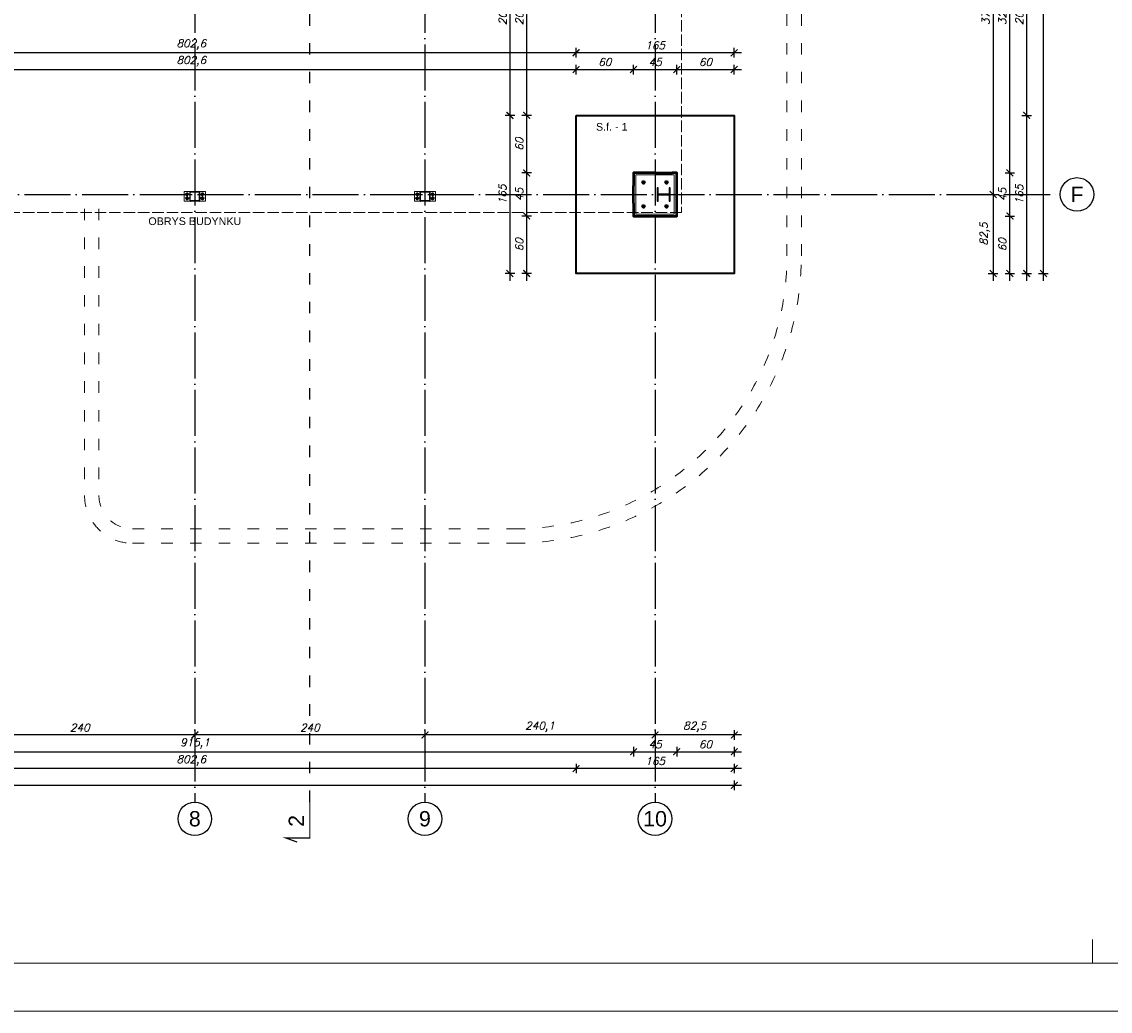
# Model space of a CAD drawing. Header units: millimetres. Extents: x 1814 to 94182, y 11562 to 49454.
# Tile 114 of 143: x 11045 to 12180, y 24526 to 25558. Entities that reach past the tile are written whole.
import ezdxf

# ---------------------------------------------------------------- set-up
doc = ezdxf.new("R2010")
doc.units = ezdxf.units.MM
for name, pattern in [('ACAD_ISO02W100', [15, 12, -3]), ('ACAD_ISO03W100', [30, 12, -18]), ('ACAD_ISO04W100', [30, 24, -3, 0, -3])]:
    doc.linetypes.add(name, pattern=pattern)
for name, color, linetype, lineweight in [('obrys budynku', 114, 'ACAD_ISO02W100', 9), ('profil stalowy', 100, 'Continuous', 25), ('ramka', 84, 'Continuous', 15), ('urządzenia sanitarne', 200, 'Continuous', 9), ('utwardzenie', 250, 'Continuous', 9), ('widok 0.09', 132, 'Continuous', 9), ('widok 0.15', 150, 'Continuous', 15), ('widok 0.25', 30, 'Continuous', 25), ('widok 0.35', 22, 'Continuous', 35), ('wymiar', 135, 'Continuous', 9), ('ściany', 7, 'Continuous', 50), ('śruby', 204, 'Continuous', 9)]:
    doc.layers.add(name, color=color, linetype=linetype, lineweight=lineweight)
for name, color, linetype in [('odnośnik', 140, 'Continuous'), ('opis', 50, 'Continuous'), ('osie', 40, 'ACAD_ISO04W100')]:
    doc.layers.add(name, color=color, linetype=linetype)
doc.layers.add('pomoc', color=210, linetype='Continuous', lineweight=9, plot=False)
doc.styles.add('Opisowy', font='arial.ttf')
doc.styles.add('WYMIARY', font='simplex.shx', dxfattribs={"oblique": 15})
doc.dimstyles.new('1-50', dxfattribs={"dimscale": 50, "dimtxt": 0.16, "dimasz": 0.2, "dimexe": 0.1, "dimexo": 0.1, "dimgap": 0.075, "dimtad": 1, "dimdec": 1, "dimrnd": 0.1, "dimzin": 9, "dimtxsty": 'WYMIARY', "dimblk": 'ARCHTICK', "dimcen": 0.2, "dimdle": 0.15, "dimadec": 1, "dimazin": 1, "dimtfac": 1, "dimtdec": 1, "dimtix": 1, "dimtmove": 2, "dimatfit": 3, "dimldrblk": 'ARCHTICK', "dimfxl": 0, "dimarcsym": 0})

# ---------------------------------------------------------------- blocks, each defined once
blk = doc.blocks.new('A$Cc7ba2b45')
at = {"layer": 'osie', "ltscale": 0.05}
for p, q in [((4, 2), (0, 2)), ((2, 4), (2, 0))]:
    blk.add_line(p, q, dxfattribs=at)
at = {"layer": 'widok 0.09'}
blk.add_circle((2, 2), 1.12, dxfattribs=at)
at = {"layer": 'widok 0.25'}
blk.add_circle((2, 2), 0.6, dxfattribs=at)
at = {"layer": 'widok 0.35'}
blk.add_lwpolyline([(1, 2), (1.5, 1.1), (2.5, 1.1), (3, 2), (2.5, 2.9), (1.5, 2.9)], close=True, dxfattribs=at)
blk = doc.blocks.new('_ARCHTICK')
at = {"color": 0, "linetype": 'ByBlock', "lineweight": -2}
blk.add_solid([(0.4, 0.31), (0.31, 0.4), (-0.31, -0.4), (-0.4, -0.31)], dxfattribs=at)
blk = doc.blocks.new('*D3539')
at = {"layer": 'Defpoints', "color": 0}
for p in [(11788.1, 25752.3), (11788.1, 25378.3), (12058.1, 25378.3)]:
    blk.add_point(p, dxfattribs=at)
at = {"layer": 'wymiar', "color": 0, "lineweight": -2}
for p, q in [((12053.1, 25752.3), (12063.1, 25752.3)), ((12058.1, 25759.8), (12058.1, 25370.8)), ((12053.1, 25378.3), (12063.1, 25378.3))]:
    blk.add_line(p, q, dxfattribs=at)
at = {"layer": 'wymiar', "color": 0, "lineweight": -2, "xscale": 10, "yscale": 10, "zscale": 10}
for p, rotation in [((12058.1, 25752.3), 90), ((12058.1, 25378.3), 270)]:
    blk.add_blockref('_ARCHTICK', p, dxfattribs=dict(at, rotation=rotation))
at = {"layer": 'wymiar', "color": 0, "insert": (12050.4, 25565.3), "char_height": 8, "attachment_point": 5, "rotation": 90, "style": 'WYMIARY'}
blk.add_mtext('374', dxfattribs=at)
blk = doc.blocks.new('*D3540')
at = {"layer": 'Defpoints', "color": 0}
for p in [(11788.1, 25378.3), (11788.1, 25295.8), (12058.1, 25295.8)]:
    blk.add_point(p, dxfattribs=at)
at = {"layer": 'wymiar', "color": 0, "lineweight": -2}
for p, q in [((12058.1, 25385.8), (12058.1, 25288.3)), ((12053.1, 25378.3), (12063.1, 25378.3)), ((12053.1, 25295.8), (12063.1, 25295.8))]:
    blk.add_line(p, q, dxfattribs=at)
at = {"layer": 'wymiar', "color": 0, "lineweight": -2, "xscale": 10, "yscale": 10, "zscale": 10}
for p, rotation in [((12058.1, 25378.3), 90), ((12058.1, 25295.8), 270)]:
    blk.add_blockref('_ARCHTICK', p, dxfattribs=dict(at, rotation=rotation))
at = {"layer": 'wymiar', "color": 0, "insert": (12049.6, 25337), "char_height": 8, "attachment_point": 5, "rotation": 90, "style": 'WYMIARY'}
blk.add_mtext('82,5', dxfattribs=at)
blk = doc.blocks.new('*D3541')
at = {"layer": 'Defpoints', "color": 0}
for p in [(11683.1, 25355.8), (12075.6, 25355.8), (11788.1, 25295.8)]:
    blk.add_point(p, dxfattribs=at)
at = {"layer": 'wymiar', "color": 0, "lineweight": -2}
for p, q in [((12075.6, 25288.3), (12075.6, 25363.3)), ((12070.6, 25355.8), (12080.6, 25355.8)), ((12070.6, 25295.8), (12080.6, 25295.8))]:
    blk.add_line(p, q, dxfattribs=at)
at = {"layer": 'wymiar', "color": 0, "lineweight": -2, "xscale": 10, "yscale": 10, "zscale": 10}
for p, rotation in [((12075.6, 25355.8), 90), ((12075.6, 25295.8), 270)]:
    blk.add_blockref('_ARCHTICK', p, dxfattribs=dict(at, rotation=rotation))
at = {"layer": 'wymiar', "color": 0, "insert": (12067.9, 25325.8), "char_height": 8, "attachment_point": 5, "rotation": 90, "style": 'WYMIARY'}
blk.add_mtext('60', dxfattribs=at)
blk = doc.blocks.new('*D3542')
at = {"layer": 'Defpoints', "color": 0}
for p in [(11728.1, 25400.8), (12075.6, 25400.8), (11683.1, 25355.8)]:
    blk.add_point(p, dxfattribs=at)
at = {"layer": 'wymiar', "color": 0, "lineweight": -2}
for p, q in [((12070.6, 25400.8), (12080.6, 25400.8)), ((12075.6, 25348.3), (12075.6, 25408.3)), ((12070.6, 25355.8), (12080.6, 25355.8))]:
    blk.add_line(p, q, dxfattribs=at)
at = {"layer": 'wymiar', "color": 0, "lineweight": -2, "xscale": 10, "yscale": 10, "zscale": 10}
for p, rotation in [((12075.6, 25400.8), 90), ((12075.6, 25355.8), 270)]:
    blk.add_blockref('_ARCHTICK', p, dxfattribs=dict(at, rotation=rotation))
at = {"layer": 'wymiar', "color": 0, "insert": (12067.9, 25378.3), "char_height": 8, "attachment_point": 5, "rotation": 90, "style": 'WYMIARY'}
blk.add_mtext('45', dxfattribs=at)
blk = doc.blocks.new('*D3543')
at = {"layer": 'Defpoints', "color": 0}
for p in [(11728.1, 25729.8), (12075.6, 25729.8), (11728.1, 25400.8)]:
    blk.add_point(p, dxfattribs=at)
at = {"layer": 'wymiar', "color": 0, "lineweight": -2}
for p, q in [((12070.6, 25729.8), (12080.6, 25729.8)), ((12075.6, 25393.3), (12075.6, 25737.3)), ((12070.6, 25400.8), (12080.6, 25400.8))]:
    blk.add_line(p, q, dxfattribs=at)
at = {"layer": 'wymiar', "color": 0, "lineweight": -2, "xscale": 10, "yscale": 10, "zscale": 10}
for p, rotation in [((12075.6, 25729.8), 90), ((12075.6, 25400.8), 270)]:
    blk.add_blockref('_ARCHTICK', p, dxfattribs=dict(at, rotation=rotation))
at = {"layer": 'wymiar', "color": 0, "insert": (12067.9, 25565.3), "char_height": 8, "attachment_point": 5, "rotation": 90, "style": 'WYMIARY'}
blk.add_mtext('329', dxfattribs=at)
blk = doc.blocks.new('*D3559')
at = {"layer": 'Defpoints', "color": 0}
for p in [(11788.1, 25669.8), (11788.1, 25460.8), (12093.1, 25460.8)]:
    blk.add_point(p, dxfattribs=at)
at = {"layer": 'wymiar', "color": 0, "lineweight": -2}
for p, q in [((12088.1, 25669.8), (12098.1, 25669.8)), ((12093.1, 25677.3), (12093.1, 25453.3)), ((12088.1, 25460.8), (12098.1, 25460.8))]:
    blk.add_line(p, q, dxfattribs=at)
at = {"layer": 'wymiar', "color": 0, "lineweight": -2, "xscale": 10, "yscale": 10, "zscale": 10}
for p, rotation in [((12093.1, 25669.8), 90), ((12093.1, 25460.8), 270)]:
    blk.add_blockref('_ARCHTICK', p, dxfattribs=dict(at, rotation=rotation))
at = {"layer": 'wymiar', "color": 0, "insert": (12085.4, 25565.3), "char_height": 8, "attachment_point": 5, "rotation": 90, "style": 'WYMIARY'}
blk.add_mtext('209', dxfattribs=at)
blk = doc.blocks.new('*D3560')
at = {"layer": 'Defpoints', "color": 0}
for p in [(11788.1, 25460.8), (11788.1, 25295.8), (12093.1, 25295.8)]:
    blk.add_point(p, dxfattribs=at)
at = {"layer": 'wymiar', "color": 0, "lineweight": -2}
for p, q in [((12093.1, 25468.3), (12093.1, 25288.3)), ((12088.1, 25460.8), (12098.1, 25460.8)), ((12088.1, 25295.8), (12098.1, 25295.8))]:
    blk.add_line(p, q, dxfattribs=at)
at = {"layer": 'wymiar', "color": 0, "lineweight": -2, "xscale": 10, "yscale": 10, "zscale": 10}
for p, rotation in [((12093.1, 25460.8), 90), ((12093.1, 25295.8), 270)]:
    blk.add_blockref('_ARCHTICK', p, dxfattribs=dict(at, rotation=rotation))
at = {"layer": 'wymiar', "color": 0, "insert": (12085.4, 25378.3), "char_height": 8, "attachment_point": 5, "rotation": 90, "style": 'WYMIARY'}
blk.add_mtext('165', dxfattribs=at)
blk = doc.blocks.new('*D3561')
at = {"layer": 'Defpoints', "color": 0}
for p in [(11788.1, 26928.8), (12110.6, 26928.8), (11788.1, 25295.8)]:
    blk.add_point(p, dxfattribs=at)
at = {"layer": 'wymiar', "color": 0, "lineweight": -2}
for p, q in [((12110.6, 25288.3), (12110.6, 26936.3)), ((12105.6, 26928.8), (12115.6, 26928.8)), ((12105.6, 25295.8), (12115.6, 25295.8))]:
    blk.add_line(p, q, dxfattribs=at)
at = {"layer": 'wymiar', "color": 0, "lineweight": -2, "xscale": 10, "yscale": 10, "zscale": 10}
for p, rotation in [((12110.6, 26928.8), 90), ((12110.6, 25295.8), 270)]:
    blk.add_blockref('_ARCHTICK', p, dxfattribs=dict(at, rotation=rotation))
at = {"layer": 'wymiar', "color": 0, "insert": (12102.9, 26112.3), "char_height": 8, "attachment_point": 5, "rotation": 90, "style": 'WYMIARY'}
blk.add_mtext('1633', dxfattribs=at)
blk = doc.blocks.new('*D3562')
at = {"layer": 'Defpoints', "color": 0}
for p in [(11705.6, 25295.8), (11788.1, 25295.8), (11705.6, 24814.3)]:
    blk.add_point(p, dxfattribs=at)
at = {"layer": 'wymiar', "color": 0, "lineweight": -2}
for p, q in [((11705.6, 24819.3), (11705.6, 24809.3)), ((11788.1, 24819.3), (11788.1, 24809.3)), ((11795.6, 24814.3), (11698.1, 24814.3))]:
    blk.add_line(p, q, dxfattribs=at)
at = {"layer": 'wymiar', "color": 0, "lineweight": -2, "xscale": 10, "yscale": 10, "zscale": 10, "rotation": 180}
blk.add_blockref('_ARCHTICK', (11705.6, 24814.3), dxfattribs=at)
at = {"layer": 'wymiar', "color": 0, "lineweight": -2, "xscale": 10, "yscale": 10, "zscale": 10}
blk.add_blockref('_ARCHTICK', (11788.1, 24814.3), dxfattribs=at)
at = {"layer": 'wymiar', "color": 0, "insert": (11746.8, 24822.8), "char_height": 8, "attachment_point": 5, "style": 'WYMIARY'}
blk.add_mtext('82,5', dxfattribs=at)
blk = doc.blocks.new('*D3563')
at = {"layer": 'Defpoints', "color": 0}
for p in [(11465.5, 25359.3), (11705.6, 25295.8), (11465.5, 24814.3)]:
    blk.add_point(p, dxfattribs=at)
at = {"layer": 'wymiar', "color": 0, "lineweight": -2}
for p, q in [((11465.5, 24819.3), (11465.5, 24809.3)), ((11705.6, 24819.3), (11705.6, 24809.3)), ((11713.1, 24814.3), (11458, 24814.3))]:
    blk.add_line(p, q, dxfattribs=at)
at = {"layer": 'wymiar', "color": 0, "lineweight": -2, "xscale": 10, "yscale": 10, "zscale": 10, "rotation": 180}
blk.add_blockref('_ARCHTICK', (11465.5, 24814.3), dxfattribs=at)
at = {"layer": 'wymiar', "color": 0, "lineweight": -2, "xscale": 10, "yscale": 10, "zscale": 10}
blk.add_blockref('_ARCHTICK', (11705.6, 24814.3), dxfattribs=at)
at = {"layer": 'wymiar', "color": 0, "insert": (11585.5, 24822.8), "char_height": 8, "attachment_point": 5, "style": 'WYMIARY'}
blk.add_mtext('240,1', dxfattribs=at)
blk = doc.blocks.new('*D3564')
at = {"layer": 'Defpoints', "color": 0}
for p in [(11225.5, 25359.3), (11465.5, 25359.3), (11225.5, 24814.3)]:
    blk.add_point(p, dxfattribs=at)
at = {"layer": 'wymiar', "color": 0, "lineweight": -2}
for p, q in [((11225.5, 24819.3), (11225.5, 24809.3)), ((11465.5, 24819.3), (11465.5, 24809.3)), ((11473, 24814.3), (11218, 24814.3))]:
    blk.add_line(p, q, dxfattribs=at)
at = {"layer": 'wymiar', "color": 0, "lineweight": -2, "xscale": 10, "yscale": 10, "zscale": 10, "rotation": 180}
blk.add_blockref('_ARCHTICK', (11225.5, 24814.3), dxfattribs=at)
at = {"layer": 'wymiar', "color": 0, "lineweight": -2, "xscale": 10, "yscale": 10, "zscale": 10}
blk.add_blockref('_ARCHTICK', (11465.5, 24814.3), dxfattribs=at)
at = {"layer": 'wymiar', "color": 0, "insert": (11345.5, 24822), "char_height": 8, "attachment_point": 5, "style": 'WYMIARY'}
blk.add_mtext('240', dxfattribs=at)
blk = doc.blocks.new('*D3565')
at = {"layer": 'Defpoints', "color": 0}
for p in [(10985.5, 25359.3), (11225.5, 25359.3), (10985.5, 24814.3)]:
    blk.add_point(p, dxfattribs=at)
at = {"layer": 'wymiar', "color": 0, "lineweight": -2}
for p, q in [((10985.5, 24819.3), (10985.5, 24809.3)), ((11225.5, 24819.3), (11225.5, 24809.3)), ((11233, 24814.3), (10978, 24814.3))]:
    blk.add_line(p, q, dxfattribs=at)
at = {"layer": 'wymiar', "color": 0, "lineweight": -2, "xscale": 10, "yscale": 10, "zscale": 10, "rotation": 180}
blk.add_blockref('_ARCHTICK', (10985.5, 24814.3), dxfattribs=at)
at = {"layer": 'wymiar', "color": 0, "lineweight": -2, "xscale": 10, "yscale": 10, "zscale": 10}
blk.add_blockref('_ARCHTICK', (11225.5, 24814.3), dxfattribs=at)
at = {"layer": 'wymiar', "color": 0, "insert": (11105.5, 24822), "char_height": 8, "attachment_point": 5, "style": 'WYMIARY'}
blk.add_mtext('240', dxfattribs=at)
blk = doc.blocks.new('*D3498')
at = {"layer": 'Defpoints', "color": 0}
for p in [(11683.1, 25369.3), (10768, 25358.3), (11683.1, 24796.8)]:
    blk.add_point(p, dxfattribs=at)
at = {"layer": 'wymiar', "color": 0, "lineweight": -2}
for p, q in [((10760.5, 24796.8), (11690.6, 24796.8)), ((10768, 24801.8), (10768, 24791.8)), ((11683.1, 24801.8), (11683.1, 24791.8))]:
    blk.add_line(p, q, dxfattribs=at)
at = {"layer": 'wymiar', "color": 0, "lineweight": -2, "xscale": 10, "yscale": 10, "zscale": 10, "rotation": 180}
blk.add_blockref('_ARCHTICK', (10768, 24796.8), dxfattribs=at)
at = {"layer": 'wymiar', "color": 0, "lineweight": -2, "xscale": 10, "yscale": 10, "zscale": 10}
blk.add_blockref('_ARCHTICK', (11683.1, 24796.8), dxfattribs=at)
at = {"layer": 'wymiar', "color": 0, "insert": (11225.5, 24805.3), "char_height": 8, "attachment_point": 5, "style": 'WYMIARY'}
blk.add_mtext('915,1', dxfattribs=at)
blk = doc.blocks.new('*D3499')
at = {"layer": 'Defpoints', "color": 0}
for p in [(11683.1, 25369.3), (11728.1, 25355.8), (11728.1, 24796.8)]:
    blk.add_point(p, dxfattribs=at)
at = {"layer": 'wymiar', "color": 0, "lineweight": -2}
for p, q in [((11675.6, 24796.8), (11735.6, 24796.8)), ((11683.1, 24801.8), (11683.1, 24791.8)), ((11728.1, 24801.8), (11728.1, 24791.8))]:
    blk.add_line(p, q, dxfattribs=at)
at = {"layer": 'wymiar', "color": 0, "lineweight": -2, "xscale": 10, "yscale": 10, "zscale": 10, "rotation": 180}
blk.add_blockref('_ARCHTICK', (11683.1, 24796.8), dxfattribs=at)
at = {"layer": 'wymiar', "color": 0, "lineweight": -2, "xscale": 10, "yscale": 10, "zscale": 10}
blk.add_blockref('_ARCHTICK', (11728.1, 24796.8), dxfattribs=at)
at = {"layer": 'wymiar', "color": 0, "insert": (11705.6, 24804.5), "char_height": 8, "attachment_point": 5, "style": 'WYMIARY'}
blk.add_mtext('45', dxfattribs=at)
blk = doc.blocks.new('*D3500')
at = {"layer": 'Defpoints', "color": 0}
for p in [(11728.1, 25355.8), (11788.1, 25295.8), (11788.1, 24796.8)]:
    blk.add_point(p, dxfattribs=at)
at = {"layer": 'wymiar', "color": 0, "lineweight": -2}
for p, q in [((11720.6, 24796.8), (11795.6, 24796.8)), ((11728.1, 24801.8), (11728.1, 24791.8)), ((11788.1, 24801.8), (11788.1, 24791.8))]:
    blk.add_line(p, q, dxfattribs=at)
at = {"layer": 'wymiar', "color": 0, "lineweight": -2, "xscale": 10, "yscale": 10, "zscale": 10, "rotation": 180}
blk.add_blockref('_ARCHTICK', (11728.1, 24796.8), dxfattribs=at)
at = {"layer": 'wymiar', "color": 0, "lineweight": -2, "xscale": 10, "yscale": 10, "zscale": 10}
blk.add_blockref('_ARCHTICK', (11788.1, 24796.8), dxfattribs=at)
at = {"layer": 'wymiar', "color": 0, "insert": (11758.1, 24804.5), "char_height": 8, "attachment_point": 5, "style": 'WYMIARY'}
blk.add_mtext('60', dxfattribs=at)
blk = doc.blocks.new('*D3501')
at = {"layer": 'Defpoints', "color": 0}
for p in [(11623.1, 25295.8), (11788.1, 25295.8), (11623.1, 24779.3)]:
    blk.add_point(p, dxfattribs=at)
at = {"layer": 'wymiar', "color": 0, "lineweight": -2}
for p, q in [((11623.1, 24784.3), (11623.1, 24774.3)), ((11788.1, 24784.3), (11788.1, 24774.3)), ((11795.6, 24779.3), (11615.6, 24779.3))]:
    blk.add_line(p, q, dxfattribs=at)
at = {"layer": 'wymiar', "color": 0, "lineweight": -2, "xscale": 10, "yscale": 10, "zscale": 10, "rotation": 180}
blk.add_blockref('_ARCHTICK', (11623.1, 24779.3), dxfattribs=at)
at = {"layer": 'wymiar', "color": 0, "lineweight": -2, "xscale": 10, "yscale": 10, "zscale": 10}
blk.add_blockref('_ARCHTICK', (11788.1, 24779.3), dxfattribs=at)
at = {"layer": 'wymiar', "color": 0, "insert": (11705.6, 24787), "char_height": 8, "attachment_point": 5, "style": 'WYMIARY'}
blk.add_mtext('165', dxfattribs=at)
blk = doc.blocks.new('*D3502')
at = {"layer": 'Defpoints', "color": 0}
for p in [(10820.5, 25295.8), (11623.1, 25295.8), (10820.5, 24779.3)]:
    blk.add_point(p, dxfattribs=at)
at = {"layer": 'wymiar', "color": 0, "lineweight": -2}
for p, q in [((10820.5, 24784.3), (10820.5, 24774.3)), ((11623.1, 24784.3), (11623.1, 24774.3)), ((11630.6, 24779.3), (10813, 24779.3))]:
    blk.add_line(p, q, dxfattribs=at)
at = {"layer": 'wymiar', "color": 0, "lineweight": -2, "xscale": 10, "yscale": 10, "zscale": 10, "rotation": 180}
blk.add_blockref('_ARCHTICK', (10820.5, 24779.3), dxfattribs=at)
at = {"layer": 'wymiar', "color": 0, "lineweight": -2, "xscale": 10, "yscale": 10, "zscale": 10}
blk.add_blockref('_ARCHTICK', (11623.1, 24779.3), dxfattribs=at)
at = {"layer": 'wymiar', "color": 0, "insert": (11221.8, 24787.8), "char_height": 8, "attachment_point": 5, "style": 'WYMIARY'}
blk.add_mtext('802,6', dxfattribs=at)
blk = doc.blocks.new('*D3506')
at = {"layer": 'Defpoints', "color": 0}
for p in [(9894.3, 25295.8), (11788.1, 25295.8), (11788.1, 24761.8)]:
    blk.add_point(p, dxfattribs=at)
at = {"layer": 'wymiar', "color": 0, "lineweight": -2}
for p, q in [((9886.8, 24761.8), (11795.6, 24761.8)), ((9894.3, 24766.8), (9894.3, 24756.8)), ((11788.1, 24766.8), (11788.1, 24756.8))]:
    blk.add_line(p, q, dxfattribs=at)
at = {"layer": 'wymiar', "color": 0, "lineweight": -2, "xscale": 10, "yscale": 10, "zscale": 10, "rotation": 180}
blk.add_blockref('_ARCHTICK', (9894.3, 24761.8), dxfattribs=at)
at = {"layer": 'wymiar', "color": 0, "lineweight": -2, "xscale": 10, "yscale": 10, "zscale": 10}
blk.add_blockref('_ARCHTICK', (11788.1, 24761.8), dxfattribs=at)
at = {"layer": 'wymiar', "color": 0, "insert": (10841.2, 24770.3), "char_height": 8, "attachment_point": 5, "style": 'WYMIARY'}
blk.add_mtext('1893,8', dxfattribs=at)
blk = doc.blocks.new('*D3367')
at = {"layer": 'Defpoints', "color": 0}
for p in [(11623.1, 25508.6), (10820.5, 25460.8), (11623.1, 25460.8)]:
    blk.add_point(p, dxfattribs=at)
at = {"layer": 'wymiar', "color": 0, "lineweight": -2}
for p, q in [((10820.5, 25503.6), (10820.5, 25513.6)), ((11623.1, 25503.6), (11623.1, 25513.6)), ((10813, 25508.6), (11630.6, 25508.6))]:
    blk.add_line(p, q, dxfattribs=at)
at = {"layer": 'wymiar', "color": 0, "lineweight": -2, "xscale": 10, "yscale": 10, "zscale": 10, "rotation": 180}
blk.add_blockref('_ARCHTICK', (10820.5, 25508.6), dxfattribs=at)
at = {"layer": 'wymiar', "color": 0, "lineweight": -2, "xscale": 10, "yscale": 10, "zscale": 10}
blk.add_blockref('_ARCHTICK', (11623.1, 25508.6), dxfattribs=at)
at = {"layer": 'wymiar', "color": 0, "insert": (11221.8, 25517.2), "char_height": 8, "attachment_point": 5, "style": 'WYMIARY'}
blk.add_mtext('802,6', dxfattribs=at)
blk = doc.blocks.new('*D3368')
at = {"layer": 'Defpoints', "color": 0}
for p in [(11683.1, 25508.6), (11623.1, 25460.8), (11683.1, 25400.8)]:
    blk.add_point(p, dxfattribs=at)
at = {"layer": 'wymiar', "color": 0, "lineweight": -2}
for p, q in [((11623.1, 25503.6), (11623.1, 25513.6)), ((11683.1, 25503.6), (11683.1, 25513.6)), ((11615.6, 25508.6), (11690.6, 25508.6))]:
    blk.add_line(p, q, dxfattribs=at)
at = {"layer": 'wymiar', "color": 0, "lineweight": -2, "xscale": 10, "yscale": 10, "zscale": 10, "rotation": 180}
blk.add_blockref('_ARCHTICK', (11623.1, 25508.6), dxfattribs=at)
at = {"layer": 'wymiar', "color": 0, "lineweight": -2, "xscale": 10, "yscale": 10, "zscale": 10}
blk.add_blockref('_ARCHTICK', (11683.1, 25508.6), dxfattribs=at)
at = {"layer": 'wymiar', "color": 0, "insert": (11653.1, 25516.4), "char_height": 8, "attachment_point": 5, "style": 'WYMIARY'}
blk.add_mtext('60', dxfattribs=at)
blk = doc.blocks.new('*D3369')
at = {"layer": 'Defpoints', "color": 0}
for p in [(11728.1, 25508.6), (11683.1, 25400.8), (11728.1, 25400.8)]:
    blk.add_point(p, dxfattribs=at)
at = {"layer": 'wymiar', "color": 0, "lineweight": -2}
for p, q in [((11683.1, 25503.6), (11683.1, 25513.6)), ((11728.1, 25503.6), (11728.1, 25513.6)), ((11675.6, 25508.6), (11735.6, 25508.6))]:
    blk.add_line(p, q, dxfattribs=at)
at = {"layer": 'wymiar', "color": 0, "lineweight": -2, "xscale": 10, "yscale": 10, "zscale": 10, "rotation": 180}
blk.add_blockref('_ARCHTICK', (11683.1, 25508.6), dxfattribs=at)
at = {"layer": 'wymiar', "color": 0, "lineweight": -2, "xscale": 10, "yscale": 10, "zscale": 10}
blk.add_blockref('_ARCHTICK', (11728.1, 25508.6), dxfattribs=at)
at = {"layer": 'wymiar', "color": 0, "insert": (11705.6, 25516.4), "char_height": 8, "attachment_point": 5, "style": 'WYMIARY'}
blk.add_mtext('45', dxfattribs=at)
blk = doc.blocks.new('*D3370')
at = {"layer": 'Defpoints', "color": 0}
for p in [(11788.1, 25508.6), (11788.1, 25460.8), (11728.1, 25400.8)]:
    blk.add_point(p, dxfattribs=at)
at = {"layer": 'wymiar', "color": 0, "lineweight": -2}
for p, q in [((11728.1, 25503.6), (11728.1, 25513.6)), ((11788.1, 25503.6), (11788.1, 25513.6)), ((11720.6, 25508.6), (11795.6, 25508.6))]:
    blk.add_line(p, q, dxfattribs=at)
at = {"layer": 'wymiar', "color": 0, "lineweight": -2, "xscale": 10, "yscale": 10, "zscale": 10, "rotation": 180}
blk.add_blockref('_ARCHTICK', (11728.1, 25508.6), dxfattribs=at)
at = {"layer": 'wymiar', "color": 0, "lineweight": -2, "xscale": 10, "yscale": 10, "zscale": 10}
blk.add_blockref('_ARCHTICK', (11788.1, 25508.6), dxfattribs=at)
at = {"layer": 'wymiar', "color": 0, "insert": (11758.1, 25516.4), "char_height": 8, "attachment_point": 5, "style": 'WYMIARY'}
blk.add_mtext('60', dxfattribs=at)
blk = doc.blocks.new('*D3371')
at = {"layer": 'Defpoints', "color": 0}
for p in [(11623.1, 25526.1), (11623.1, 25460.8), (11788.1, 25460.8)]:
    blk.add_point(p, dxfattribs=at)
at = {"layer": 'wymiar', "color": 0, "lineweight": -2}
for p, q in [((11795.6, 25526.1), (11615.6, 25526.1)), ((11623.1, 25521.1), (11623.1, 25531.1)), ((11788.1, 25521.1), (11788.1, 25531.1))]:
    blk.add_line(p, q, dxfattribs=at)
at = {"layer": 'wymiar', "color": 0, "lineweight": -2, "xscale": 10, "yscale": 10, "zscale": 10, "rotation": 180}
blk.add_blockref('_ARCHTICK', (11623.1, 25526.1), dxfattribs=at)
at = {"layer": 'wymiar', "color": 0, "lineweight": -2, "xscale": 10, "yscale": 10, "zscale": 10}
blk.add_blockref('_ARCHTICK', (11788.1, 25526.1), dxfattribs=at)
at = {"layer": 'wymiar', "color": 0, "insert": (11705.6, 25533.9), "char_height": 8, "attachment_point": 5, "style": 'WYMIARY'}
blk.add_mtext('165', dxfattribs=at)
blk = doc.blocks.new('*D3372')
at = {"layer": 'Defpoints', "color": 0}
for p in [(10820.5, 25526.1), (10820.5, 25460.8), (11623.1, 25460.8)]:
    blk.add_point(p, dxfattribs=at)
at = {"layer": 'wymiar', "color": 0, "lineweight": -2}
for p, q in [((11630.6, 25526.1), (10813, 25526.1)), ((10820.5, 25521.1), (10820.5, 25531.1)), ((11623.1, 25521.1), (11623.1, 25531.1))]:
    blk.add_line(p, q, dxfattribs=at)
at = {"layer": 'wymiar', "color": 0, "lineweight": -2, "xscale": 10, "yscale": 10, "zscale": 10, "rotation": 180}
blk.add_blockref('_ARCHTICK', (10820.5, 25526.1), dxfattribs=at)
at = {"layer": 'wymiar', "color": 0, "lineweight": -2, "xscale": 10, "yscale": 10, "zscale": 10}
blk.add_blockref('_ARCHTICK', (11623.1, 25526.1), dxfattribs=at)
at = {"layer": 'wymiar', "color": 0, "insert": (11221.8, 25534.7), "char_height": 8, "attachment_point": 5, "style": 'WYMIARY'}
blk.add_mtext('802,6', dxfattribs=at)
blk = doc.blocks.new('*D3450')
at = {"layer": 'Defpoints', "color": 0}
for p in [(11571.6, 25355.8), (11683.1, 25355.8), (11623.1, 25295.8)]:
    blk.add_point(p, dxfattribs=at)
at = {"layer": 'wymiar', "color": 0, "lineweight": -2}
for p, q in [((11571.6, 25288.3), (11571.6, 25363.3)), ((11576.6, 25355.8), (11566.6, 25355.8)), ((11576.6, 25295.8), (11566.6, 25295.8))]:
    blk.add_line(p, q, dxfattribs=at)
at = {"layer": 'wymiar', "color": 0, "lineweight": -2, "xscale": 10, "yscale": 10, "zscale": 10}
for p, rotation in [((11571.6, 25355.8), 90), ((11571.6, 25295.8), 270)]:
    blk.add_blockref('_ARCHTICK', p, dxfattribs=dict(at, rotation=rotation))
at = {"layer": 'wymiar', "color": 0, "insert": (11563.9, 25325.8), "char_height": 8, "attachment_point": 5, "rotation": 90, "style": 'WYMIARY'}
blk.add_mtext('60', dxfattribs=at)
blk = doc.blocks.new('*D3451')
at = {"layer": 'Defpoints', "color": 0}
for p in [(11571.6, 25400.8), (11728.1, 25400.8), (11683.1, 25355.8)]:
    blk.add_point(p, dxfattribs=at)
at = {"layer": 'wymiar', "color": 0, "lineweight": -2}
for p, q in [((11576.6, 25400.8), (11566.6, 25400.8)), ((11571.6, 25348.3), (11571.6, 25408.3)), ((11576.6, 25355.8), (11566.6, 25355.8))]:
    blk.add_line(p, q, dxfattribs=at)
at = {"layer": 'wymiar', "color": 0, "lineweight": -2, "xscale": 10, "yscale": 10, "zscale": 10}
for p, rotation in [((11571.6, 25400.8), 90), ((11571.6, 25355.8), 270)]:
    blk.add_blockref('_ARCHTICK', p, dxfattribs=dict(at, rotation=rotation))
at = {"layer": 'wymiar', "color": 0, "insert": (11563.9, 25378.3), "char_height": 8, "attachment_point": 5, "rotation": 90, "style": 'WYMIARY'}
blk.add_mtext('45', dxfattribs=at)
blk = doc.blocks.new('*D3452')
at = {"layer": 'Defpoints', "color": 0}
for p in [(11571.6, 25460.8), (11623.1, 25460.8), (11728.1, 25400.8)]:
    blk.add_point(p, dxfattribs=at)
at = {"layer": 'wymiar', "color": 0, "lineweight": -2}
for p, q in [((11571.6, 25393.3), (11571.6, 25468.3)), ((11576.6, 25460.8), (11566.6, 25460.8)), ((11576.6, 25400.8), (11566.6, 25400.8))]:
    blk.add_line(p, q, dxfattribs=at)
at = {"layer": 'wymiar', "color": 0, "lineweight": -2, "xscale": 10, "yscale": 10, "zscale": 10}
for p, rotation in [((11571.6, 25460.8), 90), ((11571.6, 25400.8), 270)]:
    blk.add_blockref('_ARCHTICK', p, dxfattribs=dict(at, rotation=rotation))
at = {"layer": 'wymiar', "color": 0, "insert": (11563.9, 25430.8), "char_height": 8, "attachment_point": 5, "rotation": 90, "style": 'WYMIARY'}
blk.add_mtext('60', dxfattribs=at)
blk = doc.blocks.new('*D3453')
at = {"layer": 'Defpoints', "color": 0}
for p in [(11571.6, 25669.8), (11623.1, 25669.8), (11623.1, 25460.8)]:
    blk.add_point(p, dxfattribs=at)
at = {"layer": 'wymiar', "color": 0, "lineweight": -2}
for p, q in [((11576.6, 25669.8), (11566.6, 25669.8)), ((11571.6, 25453.3), (11571.6, 25677.3)), ((11576.6, 25460.8), (11566.6, 25460.8))]:
    blk.add_line(p, q, dxfattribs=at)
at = {"layer": 'wymiar', "color": 0, "lineweight": -2, "xscale": 10, "yscale": 10, "zscale": 10}
for p, rotation in [((11571.6, 25669.8), 90), ((11571.6, 25460.8), 270)]:
    blk.add_blockref('_ARCHTICK', p, dxfattribs=dict(at, rotation=rotation))
at = {"layer": 'wymiar', "color": 0, "insert": (11563.9, 25565.3), "char_height": 8, "attachment_point": 5, "rotation": 90, "style": 'WYMIARY'}
blk.add_mtext('209', dxfattribs=at)
blk = doc.blocks.new('*D3389')
at = {"layer": 'Defpoints', "color": 0}
for p in [(11623.1, 25669.8), (11554.1, 25460.8), (11623.1, 25460.8)]:
    blk.add_point(p, dxfattribs=at)
at = {"layer": 'wymiar', "color": 0, "lineweight": -2}
for p, q in [((11559.1, 25669.8), (11549.1, 25669.8)), ((11554.1, 25677.3), (11554.1, 25453.3)), ((11559.1, 25460.8), (11549.1, 25460.8))]:
    blk.add_line(p, q, dxfattribs=at)
at = {"layer": 'wymiar', "color": 0, "lineweight": -2, "xscale": 10, "yscale": 10, "zscale": 10}
for p, rotation in [((11554.1, 25669.8), 90), ((11554.1, 25460.8), 270)]:
    blk.add_blockref('_ARCHTICK', p, dxfattribs=dict(at, rotation=rotation))
at = {"layer": 'wymiar', "color": 0, "insert": (11546.4, 25565.3), "char_height": 8, "attachment_point": 5, "rotation": 90, "style": 'WYMIARY'}
blk.add_mtext('209', dxfattribs=at)
blk = doc.blocks.new('*D3390')
at = {"layer": 'Defpoints', "color": 0}
for p in [(11623.1, 25460.8), (11554.1, 25295.8), (11623.1, 25295.8)]:
    blk.add_point(p, dxfattribs=at)
at = {"layer": 'wymiar', "color": 0, "lineweight": -2}
for p, q in [((11554.1, 25468.3), (11554.1, 25288.3)), ((11559.1, 25460.8), (11549.1, 25460.8)), ((11559.1, 25295.8), (11549.1, 25295.8))]:
    blk.add_line(p, q, dxfattribs=at)
at = {"layer": 'wymiar', "color": 0, "lineweight": -2, "xscale": 10, "yscale": 10, "zscale": 10}
for p, rotation in [((11554.1, 25460.8), 90), ((11554.1, 25295.8), 270)]:
    blk.add_blockref('_ARCHTICK', p, dxfattribs=dict(at, rotation=rotation))
at = {"layer": 'wymiar', "color": 0, "insert": (11546.4, 25378.3), "char_height": 8, "attachment_point": 5, "rotation": 90, "style": 'WYMIARY'}
blk.add_mtext('165', dxfattribs=at)
blk = doc.blocks.new('A$C16716dc2')
at = {"layer": 'osie', "ltscale": 0.05}
for p, q in [((4, 2), (0, 2)), ((2, 4), (2, 0))]:
    blk.add_line(p, q, dxfattribs=at)
at = {"layer": 'widok 0.09'}
blk.add_circle((2, 2), 1.5, dxfattribs=at)
at = {"layer": 'widok 0.25'}
blk.add_circle((2, 2), 0.8, dxfattribs=at)
at = {"layer": 'widok 0.35'}
blk.add_lwpolyline([(3.4, 2), (2.7, 0.8), (1.3, 0.8), (0.6, 2), (1.3, 3.2), (2.7, 3.2)], close=True, dxfattribs=at)

msp = doc.modelspace()

# ---------------------------------------------------------------- linework, layer by layer
at = {"layer": 'obrys budynku'}
msp.add_lwpolyline([(11733.11, 26865.3), (11733.11, 25359.3), (9957.81, 25359.3), (9957.81, 26505.3), (10717.81, 26505.3), (10717.81, 26865.3)], close=True, dxfattribs=at)
at = {"layer": 'odnośnik', "linetype": 'ACAD_ISO03W100'}
msp.add_line((11345.46, 24744.3), (11345.46, 27277.8), dxfattribs=at)
at = {"layer": 'odnośnik', "const_width": 1.25}
msp.add_lwpolyline([(11345.46, 24744.3), (11345.46, 24706.8), (11320.46, 24706.8), (11332.207, 24702.525)], dxfattribs=at)
at = {"layer": 'odnośnik'}
for centre in [(12145.61, 25378.3), (11225.46, 24726.8), (11465.46, 24726.8), (11705.509, 24726.8)]:
    msp.add_circle(centre, 17.5, dxfattribs=at)
at = {"layer": 'osie', "ltscale": 2}
for p, q in [((11225.46, 27277.8), (11225.46, 24744.3)), ((11465.46, 27277.8), (11465.46, 24744.3)), ((11705.459, 27277.8), (11705.459, 24744.3)), ((9545.31, 25378.3), (12128.11, 25378.3))]:
    msp.add_line(p, q, dxfattribs=at)
at = {"layer": 'pomoc'}
msp.add_lwpolyline([(8861.71, 27496.05), (13061.71, 27496.05), (13061.71, 24526.05), (8861.71, 24526.05)], close=True, dxfattribs=at)
at = {"layer": 'profil stalowy'}
for p, q in [((11220.46, 25371.75), (11220.46, 25380.85)), ((11220.76, 25371.9), (11220.76, 25380.7)), ((11220.91, 25381.3), (11230.01, 25381.3)), ((11221.06, 25381), (11229.86, 25381)), ((11230.16, 25380.7), (11230.16, 25371.9)), ((11230.46, 25380.85), (11230.46, 25371.75)), ((11460.46, 25371.75), (11460.46, 25380.85)), ((11460.76, 25371.9), (11460.76, 25380.7)), ((11460.91, 25381.3), (11470.01, 25381.3)), ((11461.06, 25381), (11469.86, 25381)), ((11470.16, 25380.7), (11470.16, 25371.9)), ((11470.46, 25380.85), (11470.46, 25371.75)), ((11230.01, 25371.3), (11220.91, 25371.3)), ((11229.86, 25371.6), (11221.06, 25371.6)), ((11470.01, 25371.3), (11460.91, 25371.3)), ((11469.86, 25371.6), (11461.06, 25371.6))]:
    msp.add_line(p, q, dxfattribs=at)
msp.add_lwpolyline([(11708.66, 25379.775), (11708.66, 25385.3), (11707.81, 25385.3), (11707.81, 25371.3), (11708.66, 25371.3), (11708.66, 25376.825, -0.41421356), (11709.86, 25378.025), (11719.06, 25378.025, -0.41421356), (11720.26, 25376.825), (11720.26, 25371.3), (11721.11, 25371.3), (11721.11, 25385.3), (11720.26, 25385.3), (11720.26, 25379.775, -0.41421356), (11719.06, 25378.575), (11709.86, 25378.575, -0.41421356)], format="xyb", close=True, dxfattribs=at)
for centre, radius, start, end in [((11220.91, 25380.85), 0.45, 90, 180), ((11221.06, 25380.7), 0.3, 90, 180), ((11229.86, 25380.7), 0.3, 0, 90), ((11230.01, 25380.85), 0.45, 0, 90), ((11460.91, 25380.85), 0.45, 90, 180), ((11461.06, 25380.7), 0.3, 90, 180), ((11469.86, 25380.7), 0.3, 0, 90), ((11470.01, 25380.85), 0.45, 0, 90), ((11220.91, 25371.75), 0.45, 180, 270), ((11221.06, 25371.9), 0.3, 180, 270), ((11229.86, 25371.9), 0.3, 270, 0), ((11230.01, 25371.75), 0.45, 270, 0), ((11460.91, 25371.75), 0.45, 180, 270), ((11461.06, 25371.9), 0.3, 180, 270), ((11469.86, 25371.9), 0.3, 270, 0), ((11470.01, 25371.75), 0.45, 270, 0)]:
    msp.add_arc(centre, radius, start, end, dxfattribs=at)
at = {"layer": 'ramka', "linetype": 'Continuous'}
msp.add_line((13011.71, 24576.05), (8861.71, 24576.05), dxfattribs=at)
at = {"layer": 'utwardzenie', "linetype": 'ACAD_ISO03W100'}
for points in [[(11110.46, 25363.3), (11110.46, 25064.3, 0.41421356), (11160.46, 25014.3), (11558.11, 25014.3, 0.41421356), (11858.11, 25314.3), (11858.11, 26890.3, 0.41421356), (11758.11, 26990.3), (10502.71, 26990.3, 0.41421356), (10402.71, 26890.3), (10402.71, 26505.3)], [(11125.46, 25363.3), (11125.46, 25064.3, 0.41421356), (11160.46, 25029.3), (11558.11, 25029.3, 0.41421356), (11843.11, 25314.3), (11843.11, 26890.3, 0.41421356), (11758.11, 26975.3), (10502.71, 26975.3, 0.41421356), (10417.71, 26890.3), (10417.71, 26505.3)]]:
    msp.add_lwpolyline(points, format="xyb", dxfattribs=at)
at = {"layer": 'widok 0.15'}
for points in [[(11685.545, 25357.8), (11725.545, 25357.8), (11725.545, 25398.8), (11685.545, 25398.8)], [(11214.46, 25381.3), (11236.46, 25381.3), (11236.46, 25371.3), (11214.46, 25371.3)], [(11454.46, 25381.3), (11476.46, 25381.3), (11476.46, 25371.3), (11454.46, 25371.3)]]:
    msp.add_lwpolyline(points, close=True, dxfattribs=at)
at = {"layer": 'widok 0.35'}
for points in [[(11623.077, 25460.8), (11788.077, 25460.8), (11788.077, 25295.8), (11623.077, 25295.8)], [(11218.5, 25378.3), (11217.98, 25377.4), (11216.941, 25377.4), (11216.421, 25378.3), (11216.941, 25379.2), (11217.98, 25379.2)], [(11218.5, 25374.3), (11217.98, 25375.2), (11216.941, 25375.2), (11216.421, 25374.3), (11216.941, 25373.4), (11217.98, 25373.4)], [(11232.421, 25378.3), (11232.941, 25377.4), (11233.98, 25377.4), (11234.5, 25378.3), (11233.98, 25379.2), (11232.941, 25379.2)], [(11232.421, 25374.3), (11232.941, 25375.2), (11233.98, 25375.2), (11234.5, 25374.3), (11233.98, 25373.4), (11232.941, 25373.4)], [(11458.5, 25378.3), (11457.98, 25377.4), (11456.941, 25377.4), (11456.421, 25378.3), (11456.941, 25379.2), (11457.98, 25379.2)], [(11458.5, 25374.3), (11457.98, 25375.2), (11456.941, 25375.2), (11456.421, 25374.3), (11456.941, 25373.4), (11457.98, 25373.4)], [(11472.421, 25378.3), (11472.941, 25377.4), (11473.98, 25377.4), (11474.5, 25378.3), (11473.98, 25379.2), (11472.941, 25379.2)], [(11472.421, 25374.3), (11472.941, 25375.2), (11473.98, 25375.2), (11474.5, 25374.3), (11473.98, 25373.4), (11472.941, 25373.4)]]:
    msp.add_lwpolyline(points, close=True, dxfattribs=at)
at = {"layer": 'wymiar'}
msp.add_line((12161.71, 24601.05), (12161.71, 24576.05), dxfattribs=at)
at = {"layer": 'ściany'}
for p, q in [((11705.46, 25400.8), (11723.46, 25400.8)), ((11683.077, 25369.3), (11683.077, 25387.3))]:
    msp.add_line(p, q, dxfattribs=at)
for points in [[(11683.077, 25369.3), (11683.077, 25355.8), (11728.077, 25355.8), (11728.077, 25400.8), (11723.46, 25400.8)], [(11705.46, 25400.8), (11683.077, 25400.8), (11683.077, 25387.3)]]:
    msp.add_lwpolyline(points, dxfattribs=at)

# ---------------------------------------------------------------- block references
at = {"layer": 'urządzenia sanitarne'}
for p in [(11215.46, 25376.3), (11215.46, 25372.3), (11231.46, 25376.3), (11231.46, 25372.3), (11455.46, 25376.3), (11455.46, 25372.3), (11471.46, 25376.3), (11471.46, 25372.3)]:
    msp.add_blockref('A$Cc7ba2b45', p, dxfattribs=at)
at = {"layer": 'śruby'}
for p in [(11691.545, 25388.8), (11715.545, 25388.8), (11691.545, 25363.8), (11715.545, 25363.8)]:
    msp.add_blockref('A$C16716dc2', p, dxfattribs=at)

# ---------------------------------------------------------------- texts
at = {"layer": 'opis', "attachment_point": 5, "style": 'Opisowy'}
for s, width, gutter_width, heights, insert, char_height in [('S.f. - 1', 258.36485, 80, [0], (11660.383, 25448.796), 8), ('F', 34.52439, 40, [17.531], (12145.614, 25378.297), 16), ('OBRYS BUDYNKU', 258.36485, 80, [0], (11225.46, 25350.3), 8), ('8', 34.52439, 40, [17.531], (11225.457, 24726.803), 16), ('9', 34.52439, 40, [17.531], (11465.457, 24726.803), 16), ('10', 34.52439, 40, [17.531], (11705.505, 24726.803), 16)]:
    msp.add_mtext_dynamic_manual_height_columns(s, width=width, gutter_width=gutter_width, heights=heights, dxfattribs=dict(at, insert=insert, char_height=char_height))
at = {"layer": 'opis', "insert": (11331.322, 24724.63), "char_height": 16, "attachment_point": 5, "rotation": 90, "style": 'Opisowy'}
msp.add_mtext_dynamic_manual_height_columns('2', width=34.52439, gutter_width=40, heights=[17.531], dxfattribs=at)

# ---------------------------------------------------------------- dimensions: what is measured, and where the dimension line sits
at = {"layer": 'wymiar'}
for base, p1, p2, picture, middle in [((12110.61, 26928.8), (11788.077, 25295.8), (11788.077, 26928.8), '*D3561', (12102.86, 26112.3)), ((12058.11, 25378.3), (11788.077, 25752.3), (11788.077, 25378.3), '*D3539', (12050.36, 25565.3)), ((12075.61, 25729.8), (11728.077, 25400.8), (11728.077, 25729.8), '*D3543', (12067.86, 25565.3)), ((11554.115, 25460.8), (11623.077, 25669.8), (11623.077, 25460.8), '*D3389', (11546.365, 25565.3)), ((11571.615, 25669.8), (11623.077, 25460.8), (11623.077, 25669.8), '*D3453', (11563.865, 25565.3)), ((12093.11, 25460.8), (11788.077, 25669.8), (11788.077, 25460.8), '*D3559', (12085.36, 25565.3)), ((11554.115, 25295.8), (11623.077, 25460.8), (11623.077, 25295.8), '*D3390', (11546.365, 25378.3)), ((11571.615, 25460.8), (11728.077, 25400.8), (11623.077, 25460.8), '*D3452', (11563.865, 25430.8)), ((12093.11, 25295.8), (11788.077, 25460.8), (11788.077, 25295.8), '*D3560', (12085.36, 25378.3)), ((11571.615, 25400.8), (11683.077, 25355.8), (11728.077, 25400.8), '*D3451', (11563.865, 25378.3)), ((12075.61, 25400.8), (11683.077, 25355.8), (11728.077, 25400.8), '*D3542', (12067.86, 25378.3)), ((12058.11, 25295.8), (11788.077, 25378.3), (11788.077, 25295.8), '*D3540', (12049.599, 25337.05)), ((11571.615, 25355.8), (11623.077, 25295.8), (11683.077, 25355.8), '*D3450', (11563.865, 25325.8)), ((12075.61, 25355.8), (11788.077, 25295.8), (11683.077, 25355.8), '*D3541', (12067.86, 25325.8))]:
    dim = msp.add_linear_dim(base=base, p1=p1, p2=p2, angle=90, dimstyle='1-50', dxfattribs=at)
    dim.commit()
    dim.dimension.update_dxf_attribs({"geometry": picture, "text_midpoint": middle})
for base, p1, p2, picture, middle in [((10820.46, 25526.149), (11623.077, 25460.8), (10820.46, 25460.8), '*D3372', (11221.769, 25534.661)), ((11623.077, 25526.149), (11788.077, 25460.8), (11623.077, 25460.8), '*D3371', (11705.577, 25533.899)), ((11623.077, 25508.649), (10820.46, 25460.8), (11623.077, 25460.8), '*D3367', (11221.769, 25517.161)), ((11683.077, 25508.649), (11623.077, 25460.8), (11683.077, 25400.8), '*D3368', (11653.077, 25516.399)), ((11728.077, 25508.649), (11683.077, 25400.8), (11728.077, 25400.8), '*D3369', (11705.577, 25516.399)), ((11788.077, 25508.649), (11728.077, 25400.8), (11788.077, 25460.8), '*D3370', (11758.077, 25516.399)), ((11683.077, 24796.8), (10767.96, 25358.3), (11683.077, 25369.3), '*D3498', (11225.519, 24805.312)), ((11728.077, 24796.8), (11683.077, 25369.3), (11728.077, 25355.8), '*D3499', (11705.577, 24804.55)), ((10985.46, 24814.3), (11225.46, 25359.3), (10985.46, 25359.3), '*D3565', (11105.46, 24822.05)), ((11225.46, 24814.3), (11465.46, 25359.3), (11225.46, 25359.3), '*D3564', (11345.46, 24822.05)), ((11465.46, 24814.3), (11705.577, 25295.8), (11465.46, 25359.3), '*D3563', (11585.519, 24822.812)), ((11788.077, 24796.8), (11728.077, 25355.8), (11788.077, 25295.8), '*D3500', (11758.077, 24804.55)), ((11788.077, 24761.8), (9894.31, 25295.8), (11788.077, 25295.8), '*D3506', (10841.194, 24770.312)), ((10820.46, 24779.3), (11623.077, 25295.8), (10820.46, 25295.8), '*D3502', (11221.769, 24787.812)), ((11623.077, 24779.3), (11788.077, 25295.8), (11623.077, 25295.8), '*D3501', (11705.577, 24787.05)), ((11705.577, 24814.3), (11788.077, 25295.8), (11705.577, 25295.8), '*D3562', (11746.827, 24822.812))]:
    dim = msp.add_linear_dim(base=base, p1=p1, p2=p2, dimstyle='1-50', dxfattribs=at)
    dim.commit()
    dim.dimension.update_dxf_attribs({"geometry": picture, "text_midpoint": middle})

doc.saveas('drawing.dxf')
